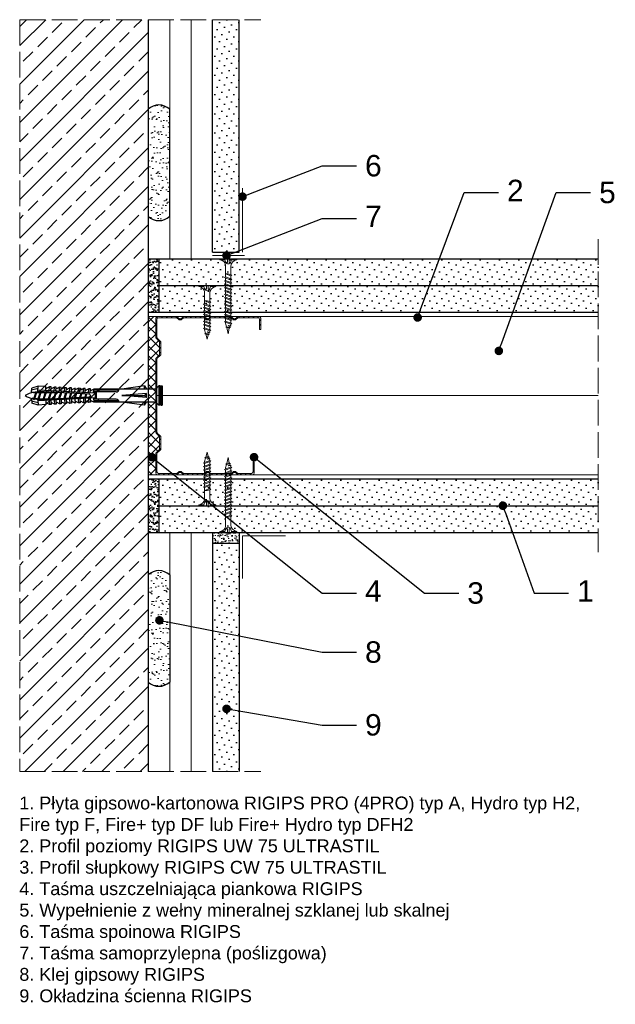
# Model space of a CAD drawing. Header units: millimetres. Extents: x 1524 to 3378, y 280 to 1600.
# Tile 3 of 6: x 2339 to 2617, y 282 to 741. Entities that reach past the tile are written whole.
import ezdxf
from ezdxf import colors
from ezdxf.entities.mleader import LeaderData, LeaderLine
from ezdxf.math import Vec2, Vec3

# ---------------------------------------------------------------- set-up
doc = ezdxf.new("R2010")
doc.units = ezdxf.units.MM
doc.linetypes.add('ACAD_ISO02W100', pattern=[15, 12, -3])
for name, color, linetype, lineweight in [('_ISOVER WELNA', 7, 'BATTING', 9), ('_RIGIPS AKCESORIA', 7, 'Continuous', 18), ('_RIGIPS G-K', 7, 'Continuous', 25), ('_RIGIPS PROFIL', 7, 'Continuous', 18), ('KRESKOWANIE', 7, 'Continuous', 9), ('OPISY', 7, 'Continuous', 9), ('PRZERYWANA', 7, 'ACAD_ISO02W100', 9)]:
    doc.layers.add(name, color=color, linetype=linetype, lineweight=lineweight)
doc.styles.get("Standard").update_dxf_attribs({"font": 'arial.ttf'})
doc.linetypes.add('BATTING', pattern='A,0.00254,-2.54,[134,ltypeshp.shx,S=2.54,R=0,X=-2.54,Y=0],-5.08,[134,ltypeshp.shx,S=2.54,R=180,X=2.54,Y=0],-2.54', length=10.16254)
pattern_1 = [(225, (463.5665, -473.1866), (1.122532, -3.367596), [0, -3.175])]
pattern_2 = [(225, (463.5665, -474.9866), (1.122532, -3.367596), [0, -3.175])]

# ---------------------------------------------------------------- blocks, each defined once
blk = doc.blocks.new('TN 25')
at = {"layer": '_RIGIPS AKCESORIA'}
for p, q in [((0, -0.84), (0, 7.16)), ((0, 7.16), (0.46, 7.16)), ((0.46, 4.78), (0, 4.78)), ((0.46, 7.16), (0.46, 4.78)), ((8.47, 4.46), (8.79, 5)), ((8.79, 5), (9.93, 2.01)), ((10.1, 4.46), (10.41, 5)), ((10.41, 5), (11.56, 2.01)), ((11.67, 4.46), (11.99, 5)), ((11.99, 5), (13.14, 2.01)), ((13.21, 4.46), (13.52, 5)), ((13.52, 5), (14.67, 2.01)), ((14.8, 4.46), (15.12, 5)), ((15.12, 5), (16.26, 2.01)), ((16.42, 4.46), (16.73, 5)), ((16.73, 5), (17.88, 2.01)), ((17.99, 4.46), (18.31, 5)), ((18.31, 5), (19.45, 2.01)), ((19.68, 4.46), (20, 5)), ((20, 5), (21.14, 2.01)), ((0, 3.5), (1.77, 3.5)), ((0, 2.83), (1.77, 2.83)), ((0.46, 1.64), (0, 1.64)), ((0.46, -0.84), (0.46, 1.64)), ((1.77, 3.5), (1.77, 4.2)), ((1.77, 2.83), (1.77, 2.18)), ((3.02, 4.46), (8.47, 4.46)), ((7.49, 2.01), (3.55, 2.01)), ((7.12, 4.46), (7.12, 3.18)), ((8.03, 2.01), (7.12, 4.46)), ((7.12, 3.18), (7.65, 1.53)), ((7.65, 1.53), (8.03, 2.01)), ((9.41, 2.01), (8.03, 2.01)), ((9.61, 1.51), (8.47, 4.46)), ((9, 4.46), (10.1, 4.46)), ((9.93, 2.01), (9.61, 1.51)), ((11.04, 2.01), (9.93, 2.01)), ((11.23, 1.51), (10.1, 4.46)), ((10.62, 4.46), (11.67, 4.46)), ((11.56, 2.01), (11.23, 1.51)), ((12.61, 2.01), (11.56, 2.01)), ((12.81, 1.51), (11.67, 4.46)), ((12.2, 4.46), (13.21, 4.46)), ((13.14, 2.01), (12.81, 1.51)), ((14.15, 2.01), (13.14, 2.01)), ((14.34, 1.51), (13.21, 4.46)), ((13.73, 4.46), (14.8, 4.46)), ((14.67, 2.01), (14.34, 1.51)), ((15.74, 2.01), (14.67, 2.01)), ((15.94, 1.51), (14.8, 4.46)), ((15.33, 4.46), (16.42, 4.46)), ((16.26, 2.01), (15.94, 1.51)), ((17.36, 2.01), (16.26, 2.01)), ((17.55, 1.51), (16.42, 4.46)), ((16.94, 4.46), (17.99, 4.46)), ((17.88, 2.01), (17.55, 1.51)), ((18.93, 2.01), (17.88, 2.01)), ((19.13, 1.51), (17.99, 4.46)), ((18.52, 4.46), (19.68, 4.46)), ((19.45, 2.01), (19.13, 1.51)), ((19.45, 2.01), (20.62, 2.01)), ((20.82, 1.51), (19.68, 4.46)), ((20.21, 4.46), (20.7, 4.46)), ((20.7, 4.46), (22.28, 3.98)), ((21.14, 2.01), (20.82, 1.51)), ((21.14, 2.01), (21.81, 2.12)), ((21.85, 1.83), (21.67, 3.28)), ((21.67, 3.28), (22.14, 2.4)), ((22.14, 2.4), (21.85, 1.83)), ((22.7, 2.36), (22.14, 2.4)), ((22.28, 3.98), (22.56, 4.37)), ((22.7, 2.36), (22.28, 3.98)), ((22.56, 4.37), (23.03, 2.71)), ((23.03, 2.71), (22.7, 2.36)), ((22.71, 3.85), (25, 3.24)), ((25, 3.24), (23.03, 2.71)), ((0, -0.84), (0.46, -0.84))]:
    blk.add_line(p, q, dxfattribs=at)
for centre, major_axis, ratio, start_param, end_param in [((3.09, 7.67), (0.17, 3.2), 0.826134, 1.773653, 3.180586), ((-0.04, 0.9), (0, 3.93), 0.848176, -0.720942, -0.151112), ((3.37, -1.57), (0.28, 3.57), 0.832181, 0.035984, 1.430787), ((-2.73, 15.91), (0, 14.76), 0.848176, 3.399396, 3.475072), ((0.59, 4.62), (0, 2.81), 0.848176, 3.475072, 3.862535), ((1.66, 3.18), (0, 0.895), 0.848176, -1.552777, -0.720942), ((1.66, 3.18), (0, 0.895), 0.848176, 3.862535, 4.730408)]:
    blk.add_ellipse(centre, major_axis=major_axis, ratio=ratio, start_param=start_param, end_param=end_param, dxfattribs=at)
blk = doc.blocks.new('TN 35')
at = {"layer": '_RIGIPS AKCESORIA'}
for p, q in [((0, -0.84), (0, 7.16)), ((0, 7.16), (0.46, 7.16)), ((0.46, 4.78), (0, 4.78)), ((0.46, 7.16), (0.46, 4.78)), ((8.47, 4.46), (8.79, 5)), ((8.79, 5), (9.93, 2.01)), ((10.1, 4.46), (10.41, 5)), ((10.41, 5), (11.56, 2.01)), ((11.67, 4.46), (11.99, 5)), ((11.99, 5), (13.14, 2.01)), ((13.21, 4.46), (13.52, 5)), ((13.52, 5), (14.67, 2.01)), ((14.8, 4.46), (15.12, 5)), ((15.12, 5), (16.26, 2.01)), ((16.42, 4.46), (16.73, 5)), ((16.73, 5), (17.88, 2.01)), ((17.99, 4.46), (18.31, 5)), ((18.31, 5), (19.45, 2.01)), ((19.57, 4.46), (19.88, 5)), ((19.88, 5), (21.03, 2.01)), ((21.14, 4.46), (21.46, 5)), ((21.46, 5), (22.6, 2.01)), ((22.72, 4.46), (23.03, 5)), ((23.03, 5), (24.18, 2.01)), ((24.29, 4.46), (24.61, 5)), ((24.61, 5), (25.75, 2.01)), ((25.87, 4.46), (26.18, 5)), ((26.18, 5), (27.33, 2.01)), ((27.44, 4.46), (27.76, 5)), ((27.76, 5), (28.9, 2.01)), ((29.13, 4.46), (29.45, 5)), ((29.45, 5), (30.59, 2.01)), ((0, 3.5), (1.77, 3.5)), ((0, 2.83), (1.77, 2.83)), ((0.46, 1.64), (0, 1.64)), ((0.46, -0.84), (0.46, 1.64)), ((1.77, 3.5), (1.77, 4.2)), ((1.77, 2.83), (1.77, 2.18)), ((3.02, 4.46), (8.47, 4.46)), ((7.49, 2.01), (3.55, 2.01)), ((7.12, 4.46), (7.12, 3.18)), ((8.03, 2.01), (7.12, 4.46)), ((7.12, 3.18), (7.65, 1.53)), ((7.65, 1.53), (8.03, 2.01)), ((9.41, 2.01), (8.03, 2.01)), ((9.61, 1.51), (8.47, 4.46)), ((9, 4.46), (10.1, 4.46)), ((9.93, 2.01), (9.61, 1.51)), ((11.04, 2.01), (9.93, 2.01)), ((11.23, 1.51), (10.1, 4.46)), ((10.62, 4.46), (11.67, 4.46)), ((11.56, 2.01), (11.23, 1.51)), ((12.61, 2.01), (11.56, 2.01)), ((12.81, 1.51), (11.67, 4.46)), ((12.2, 4.46), (13.21, 4.46)), ((13.14, 2.01), (12.81, 1.51)), ((14.15, 2.01), (13.14, 2.01)), ((14.34, 1.51), (13.21, 4.46)), ((13.73, 4.46), (14.8, 4.46)), ((14.67, 2.01), (14.34, 1.51)), ((15.74, 2.01), (14.67, 2.01)), ((15.94, 1.51), (14.8, 4.46)), ((15.33, 4.46), (16.42, 4.46)), ((16.26, 2.01), (15.94, 1.51)), ((17.36, 2.01), (16.26, 2.01)), ((17.55, 1.51), (16.42, 4.46)), ((16.94, 4.46), (17.99, 4.46)), ((17.88, 2.01), (17.55, 1.51)), ((18.93, 2.01), (17.84, 2.01)), ((19.13, 1.51), (17.99, 4.46)), ((18.52, 4.46), (19.57, 4.46)), ((19.45, 2.01), (19.13, 1.51)), ((20.51, 2.01), (19.41, 2.01)), ((20.7, 1.51), (19.57, 4.46)), ((20.09, 4.46), (21.14, 4.46)), ((21.03, 2.01), (20.7, 1.51)), ((22.08, 2.01), (20.99, 2.01)), ((22.28, 1.51), (21.14, 4.46)), ((21.67, 4.46), (22.72, 4.46)), ((22.6, 2.01), (22.28, 1.51)), ((23.66, 2.01), (22.56, 2.01)), ((23.85, 1.51), (22.72, 4.46)), ((23.24, 4.46), (24.29, 4.46)), ((24.18, 2.01), (23.85, 1.51)), ((25.23, 2.01), (24.14, 2.01)), ((25.43, 1.51), (24.29, 4.46)), ((24.81, 4.46), (25.87, 4.46)), ((25.75, 2.01), (25.43, 1.51)), ((26.81, 2.01), (25.71, 2.01)), ((27, 1.51), (25.87, 4.46)), ((26.39, 4.46), (27.44, 4.46)), ((27.33, 2.01), (27, 1.51)), ((28.38, 2.01), (27.33, 2.01)), ((28.58, 1.51), (27.44, 4.46)), ((27.96, 4.46), (29.13, 4.46)), ((28.9, 2.01), (28.58, 1.51)), ((28.9, 2.01), (30.07, 2.01)), ((30.27, 1.51), (29.13, 4.46)), ((29.65, 4.46), (30.15, 4.46)), ((30.15, 4.46), (31.73, 3.98)), ((30.59, 2.01), (30.27, 1.51)), ((30.59, 2.01), (31.26, 2.12)), ((31.3, 1.83), (31.12, 3.28)), ((31.12, 3.28), (31.59, 2.4)), ((31.59, 2.4), (31.3, 1.83)), ((32.15, 2.36), (31.59, 2.4)), ((31.73, 3.98), (32.01, 4.37)), ((32.15, 2.36), (31.73, 3.98)), ((32.01, 4.37), (32.48, 2.71)), ((32.48, 2.71), (32.15, 2.36)), ((32.16, 3.85), (35, 3.24)), ((35, 3.24), (32.48, 2.71)), ((0, -0.84), (0.46, -0.84))]:
    blk.add_line(p, q, dxfattribs=at)
for centre, major_axis, ratio, start_param, end_param in [((3.09, 7.67), (0.17, 3.2), 0.826134, 1.773653, 3.180586), ((-0.04, 0.9), (0, 3.93), 0.848176, -0.720942, -0.151112), ((3.37, -1.57), (0.28, 3.57), 0.832181, 0.035984, 1.430787), ((-2.73, 15.91), (0, 14.76), 0.848176, 3.399396, 3.475072), ((0.59, 4.62), (0, 2.81), 0.848176, 3.475072, 3.862535), ((1.66, 3.18), (0, 0.895), 0.848176, -1.552777, -0.720942), ((1.66, 3.18), (0, 0.895), 0.848176, 3.862535, 4.730408)]:
    blk.add_ellipse(centre, major_axis=major_axis, ratio=ratio, start_param=start_param, end_param=end_param, dxfattribs=at)
blk = doc.blocks.new('CW 75 ULTRASTIL')
h = blk.add_hatch()
h.set_pattern_fill('ANSI31', color=256, scale=0.5, style=0)
h.paths.add_polyline_path([(106.07, 103.31, -0.414214), (106.87, 104.11), (115.19, 104.11, -0.198912), (115.55, 103.96), (116.25, 103.25, 0.198912), (116.61, 103.11), (117.19, 103.11, 0.198912), (117.55, 103.25), (118.25, 103.96, -0.198912), (118.61, 104.11), (127.89, 104.11, -0.198912), (128.25, 103.96), (128.95, 103.25, 0.198912), (129.31, 103.11), (129.89, 103.11, 0.198912), (130.25, 103.25), (130.95, 103.96, -0.198912), (131.31, 104.11), (140.59, 104.11, -0.198912), (140.95, 103.96), (141.65, 103.25, 0.198912), (142.01, 103.11), (142.59, 103.11, 0.198912), (142.95, 103.25), (143.65, 103.96, -0.198912), (144.01, 104.11), (153.17, 104.11, -0.414214), (153.97, 103.31), (153.97, 98.66), (154.52, 98.66), (154.52, 103.86, 0.414214), (153.72, 104.66), (144.01, 104.66, 0.198912), (143.65, 104.51), (142.95, 103.8, -0.198912), (142.59, 103.66), (142.01, 103.66, -0.198912), (141.65, 103.8), (140.95, 104.51, 0.198912), (140.59, 104.66), (131.31, 104.66, 0.198912), (130.95, 104.51), (130.25, 103.8, -0.198912), (129.89, 103.66), (129.31, 103.66, -0.198912), (128.95, 103.8), (128.25, 104.51, 0.198912), (127.89, 104.66), (118.61, 104.66, 0.198912), (118.25, 104.51), (117.55, 103.8, -0.198912), (117.19, 103.66), (116.61, 103.66, -0.198912), (116.25, 103.8), (115.55, 104.51, 0.198912), (115.19, 104.66), (106.32, 104.66, 0.414214), (105.52, 103.86), (105.52, 94.86, 0.198912), (105.67, 94.51), (107.17, 93, -0.198912), (107.32, 92.65), (107.32, 87.06, -0.198912), (107.17, 86.71), (105.67, 85.2, 0.198912), (105.52, 84.85), (105.52, 50.66, 0.198912), (105.67, 50.31), (107.17, 48.8, -0.198912), (107.32, 48.45), (107.32, 42.86, -0.198912), (107.17, 42.51), (105.67, 41, 0.198912), (105.52, 40.65), (105.52, 31.66, 0.414214), (106.32, 30.86), (115.19, 30.86, 0.198912), (115.55, 31), (116.25, 31.71, -0.198912), (116.61, 31.86), (117.19, 31.86, -0.198912), (117.55, 31.71), (118.25, 31, 0.198912), (118.61, 30.86), (127.89, 30.86, 0.198912), (128.25, 31), (128.95, 31.71, -0.198912), (129.31, 31.86), (129.89, 31.86, -0.198912), (130.25, 31.71), (130.95, 31, 0.198912), (131.31, 30.86), (140.59, 30.86, 0.198912), (140.95, 31), (141.65, 31.71, -0.198912), (142.01, 31.86), (142.59, 31.86, -0.198912), (142.95, 31.71), (143.65, 31, 0.198912), (144.01, 30.86), (150.72, 30.86, 0.414214), (151.52, 31.66), (151.52, 36.86), (150.97, 36.86), (150.97, 32.21, -0.414214), (150.17, 31.41), (144.01, 31.41, -0.198912), (143.65, 31.55), (142.95, 32.26, 0.198912), (142.59, 32.41), (142.01, 32.41, 0.198912), (141.65, 32.26), (140.95, 31.55, -0.198912), (140.59, 31.41), (131.31, 31.41, -0.198912), (130.95, 31.55), (130.25, 32.26, 0.198912), (129.89, 32.41), (129.31, 32.41, 0.198912), (128.95, 32.26), (128.25, 31.55, -0.198912), (127.89, 31.41), (118.61, 31.41, -0.198912), (118.25, 31.55), (117.55, 32.26, 0.198912), (117.19, 32.41), (116.61, 32.41, 0.198912), (116.25, 32.26), (115.55, 31.55, -0.198912), (115.19, 31.41), (106.87, 31.41, -0.414214), (106.07, 32.21), (106.07, 40.65, -0.198912), (106.22, 41), (107.72, 42.51, 0.198912), (107.87, 42.86), (107.87, 48.45, 0.198912), (107.72, 48.8), (106.22, 50.31, -0.198912), (106.07, 50.66), (106.07, 84.85, -0.198912), (106.22, 85.2), (107.72, 86.71, 0.198912), (107.87, 87.06), (107.87, 92.65, 0.198912), (107.72, 93), (106.22, 94.51, -0.198912), (106.07, 94.86)])
at = {"layer": '_RIGIPS PROFIL'}
for p, q in [((105.52, 103.86), (105.52, 94.86)), ((106.07, 103.31), (106.07, 94.86)), ((115.19, 104.66), (106.32, 104.66)), ((115.19, 104.11), (106.87, 104.11)), ((115.55, 104.51), (116.25, 103.8)), ((115.55, 103.96), (116.25, 103.25)), ((117.19, 103.66), (116.61, 103.66)), ((117.19, 103.11), (116.61, 103.11)), ((118.25, 104.51), (117.55, 103.8)), ((118.25, 103.96), (117.55, 103.25)), ((127.89, 104.66), (118.61, 104.66)), ((127.89, 104.11), (118.61, 104.11)), ((128.25, 104.51), (128.95, 103.8)), ((128.25, 103.96), (128.95, 103.25)), ((129.89, 103.66), (129.31, 103.66)), ((129.89, 103.11), (129.31, 103.11)), ((130.95, 104.51), (130.25, 103.8)), ((130.95, 103.96), (130.25, 103.25)), ((131.31, 104.66), (140.59, 104.66)), ((131.31, 104.11), (140.59, 104.11)), ((140.95, 104.51), (141.65, 103.8)), ((140.95, 103.96), (141.65, 103.25)), ((142.59, 103.66), (142.01, 103.66)), ((142.59, 103.11), (142.01, 103.11)), ((143.65, 104.51), (142.95, 103.8)), ((143.65, 103.96), (142.95, 103.25)), ((153.72, 104.66), (144.01, 104.66)), ((153.17, 104.11), (144.01, 104.11)), ((153.97, 98.66), (153.97, 103.31)), ((154.52, 98.66), (154.52, 103.86)), ((153.97, 98.66), (154.52, 98.66)), ((107.17, 93), (105.67, 94.51)), ((107.72, 93), (106.22, 94.51)), ((107.32, 92.65), (107.32, 87.06)), ((107.87, 92.65), (107.87, 87.06)), ((105.52, 84.85), (105.52, 50.66)), ((107.17, 86.71), (105.67, 85.2)), ((106.07, 84.85), (106.07, 50.66)), ((107.72, 86.71), (106.22, 85.2)), ((107.17, 48.8), (105.67, 50.31)), ((107.72, 48.8), (106.22, 50.31)), ((107.32, 42.86), (107.32, 48.45)), ((107.87, 42.86), (107.87, 48.45)), ((107.17, 42.51), (105.67, 41)), ((107.72, 42.51), (106.22, 41)), ((105.52, 31.66), (105.52, 40.65)), ((106.07, 32.21), (106.07, 40.65)), ((150.97, 36.86), (150.97, 32.21)), ((150.97, 36.86), (151.52, 36.86)), ((151.52, 36.86), (151.52, 31.66)), ((115.55, 31.55), (116.25, 32.26)), ((117.19, 32.41), (116.61, 32.41)), ((118.25, 31.55), (117.55, 32.26)), ((128.25, 31.55), (128.95, 32.26)), ((129.89, 32.41), (129.31, 32.41)), ((130.95, 31.55), (130.25, 32.26)), ((140.95, 31.55), (141.65, 32.26)), ((142.59, 32.41), (142.01, 32.41)), ((143.65, 31.55), (142.95, 32.26)), ((115.19, 30.86), (106.32, 30.86)), ((115.19, 31.41), (106.87, 31.41)), ((115.55, 31), (116.25, 31.71)), ((117.19, 31.86), (116.61, 31.86)), ((118.25, 31), (117.55, 31.71)), ((127.89, 31.41), (118.61, 31.41)), ((127.89, 30.86), (118.61, 30.86)), ((128.25, 31), (128.95, 31.71)), ((129.89, 31.86), (129.31, 31.86)), ((130.95, 31), (130.25, 31.71)), ((131.31, 31.41), (140.59, 31.41)), ((131.31, 30.86), (140.59, 30.86)), ((140.95, 31), (141.65, 31.71)), ((142.59, 31.86), (142.01, 31.86)), ((143.65, 31), (142.95, 31.71)), ((150.17, 31.41), (144.01, 31.41)), ((150.72, 30.86), (144.01, 30.86))]:
    blk.add_line(p, q, dxfattribs=at)
for centre, radius, start, end in [((106.32, 103.86), 0.8, 90, 180), ((106.87, 103.31), 0.8, 90, 180), ((115.19, 104.16), 0.5, 45, 90), ((115.19, 103.61), 0.5, 45, 90), ((116.61, 104.16), 0.5, 225, 270), ((116.61, 103.61), 0.5, 225, 270), ((117.19, 104.16), 0.5, 270, 315), ((117.19, 103.61), 0.5, 270, 315), ((118.61, 104.16), 0.5, 90, 135), ((118.61, 103.61), 0.5, 90, 135), ((127.89, 104.16), 0.5, 45, 90), ((127.89, 103.61), 0.5, 45, 90), ((129.31, 104.16), 0.5, 225, 270), ((129.31, 103.61), 0.5, 225, 270), ((129.89, 104.16), 0.5, 270, 315), ((129.89, 103.61), 0.5, 270, 315), ((131.31, 104.16), 0.5, 90, 135), ((131.31, 103.61), 0.5, 90, 135), ((140.59, 104.16), 0.5, 45, 90), ((140.59, 103.61), 0.5, 45, 90), ((142.01, 104.16), 0.5, 225, 270), ((142.01, 103.61), 0.5, 225, 270), ((142.59, 104.16), 0.5, 270, 315), ((142.59, 103.61), 0.5, 270, 315), ((144.01, 104.16), 0.5, 90, 135), ((144.01, 103.61), 0.5, 90, 135), ((153.17, 103.31), 0.8, 0, 90), ((153.72, 103.86), 0.8, 0, 90), ((106.02, 94.86), 0.5, 180, 225), ((106.57, 94.86), 0.5, 180, 225), ((106.82, 92.65), 0.5, 0, 45), ((107.37, 92.65), 0.5, 0, 45), ((106.02, 84.85), 0.5, 135, 180), ((106.57, 84.85), 0.5, 135, 180), ((106.82, 87.06), 0.5, 315, 0), ((107.37, 87.06), 0.5, 315, 0), ((106.02, 50.66), 0.5, 180, 225), ((106.57, 50.66), 0.5, 180, 225), ((106.82, 48.45), 0.5, 0, 45), ((107.37, 48.45), 0.5, 0, 45), ((106.82, 42.86), 0.5, 315, 0), ((107.37, 42.86), 0.5, 315, 0), ((106.02, 40.65), 0.5, 135, 180), ((106.57, 40.65), 0.5, 135, 180), ((106.87, 32.21), 0.8, 180, 270), ((116.61, 31.91), 0.5, 90, 135), ((117.19, 31.91), 0.5, 45, 90), ((129.31, 31.91), 0.5, 90, 135), ((129.89, 31.91), 0.5, 45, 90), ((142.01, 31.91), 0.5, 90, 135), ((142.59, 31.91), 0.5, 45, 90), ((150.17, 32.21), 0.8, 270, 0), ((106.32, 31.66), 0.8, 180, 270), ((115.19, 31.91), 0.5, 270, 315), ((115.19, 31.36), 0.5, 270, 315), ((116.61, 31.36), 0.5, 90, 135), ((117.19, 31.36), 0.5, 45, 90), ((118.61, 31.91), 0.5, 225, 270), ((118.61, 31.36), 0.5, 225, 270), ((127.89, 31.91), 0.5, 270, 315), ((127.89, 31.36), 0.5, 270, 315), ((129.31, 31.36), 0.5, 90, 135), ((129.89, 31.36), 0.5, 45, 90), ((131.31, 31.91), 0.5, 225, 270), ((131.31, 31.36), 0.5, 225, 270), ((140.59, 31.91), 0.5, 270, 315), ((140.59, 31.36), 0.5, 270, 315), ((142.01, 31.36), 0.5, 90, 135), ((142.59, 31.36), 0.5, 45, 90), ((144.01, 31.91), 0.5, 225, 270), ((144.01, 31.36), 0.5, 225, 270), ((150.72, 31.66), 0.8, 270, 0)]:
    blk.add_arc(centre, radius, start, end, dxfattribs=at)
blk = doc.blocks.new('kolek rozprezny komplet 60')
for p, q in [((390.66, 217.01), (390.76, 218.91)), ((393.15, 216.88), (390.66, 217.01)), ((393.75, 218.75), (390.71, 217.96)), ((393.81, 219.85), (390.76, 218.91)), ((391.67, 216.95), (392.67, 216.95)), ((392.67, 216.95), (391.67, 213.95)), ((392.67, 216.95), (392.07, 213.95)), ((393.07, 216.95), (392.07, 213.95)), ((392.67, 216.95), (393.04, 217.45)), ((393.07, 216.95), (393.04, 217.45)), ((393.07, 216.95), (394.67, 216.95)), ((394.67, 216.95), (393.67, 213.95)), ((393.68, 217.35), (393.81, 219.85)), ((417.38, 216.11), (393.68, 217.35)), ((420.47, 216.55), (393.71, 217.95)), ((397.41, 219.66), (393.81, 219.85)), ((394.67, 216.95), (394.07, 213.95)), ((395.07, 216.95), (394.07, 213.95)), ((394.67, 216.95), (394.92, 217.29)), ((395.07, 216.95), (395.05, 217.28)), ((395.07, 216.95), (397.07, 216.95)), ((397.07, 216.95), (396.07, 213.95)), ((397.07, 216.95), (396.47, 213.95)), ((397.47, 216.95), (396.47, 213.95)), ((397.07, 216.95), (397.23, 217.17)), ((397.31, 217.76), (397.41, 219.66)), ((397.47, 216.95), (397.46, 217.16)), ((397.47, 216.95), (399.47, 216.95)), ((397.67, 217.14), (397.71, 217.74)), ((399, 219.58), (397.82, 218.98)), ((398.47, 217.1), (398.5, 217.7)), ((399.47, 216.95), (398.47, 213.95)), ((399.47, 216.95), (398.87, 213.95)), ((399.87, 216.95), (398.87, 213.95)), ((398.9, 217.68), (399, 219.58)), ((399.8, 219.54), (399, 219.58)), ((399.47, 216.95), (399.55, 217.05)), ((399.7, 217.64), (399.8, 219.54)), ((399.87, 216.95), (399.87, 217.03)), ((399.87, 216.95), (401.38, 216.95)), ((400.07, 217.02), (400.1, 217.62)), ((401.4, 219.45), (400.22, 218.85)), ((400.87, 216.98), (400.9, 217.58)), ((401.87, 216.92), (400.87, 213.95)), ((401.87, 216.92), (401.27, 213.95)), ((402.26, 216.9), (401.27, 213.95)), ((401.3, 217.56), (401.4, 219.45)), ((402.2, 219.41), (401.4, 219.45)), ((402.1, 217.51), (402.2, 219.41)), ((402.47, 216.89), (402.5, 217.49)), ((403.8, 219.33), (402.61, 218.72)), ((403.27, 216.85), (403.3, 217.45)), ((404.22, 216.8), (403.31, 214.05)), ((403.7, 217.43), (403.8, 219.33)), ((404.24, 216.8), (403.7, 214.07)), ((404.62, 216.78), (403.72, 214.07)), ((404.6, 219.29), (403.8, 219.33)), ((404.5, 217.39), (404.6, 219.29)), ((404.86, 216.77), (404.9, 217.37)), ((406.19, 219.2), (405.01, 218.6)), ((405.66, 216.73), (405.69, 217.32)), ((406.58, 216.68), (405.75, 214.18)), ((406.09, 217.3), (406.19, 219.2)), ((406.62, 216.68), (406.12, 214.2)), ((406.98, 216.66), (406.16, 214.2)), ((406.99, 219.16), (406.19, 219.2)), ((406.89, 217.26), (406.99, 219.16)), ((407.26, 216.64), (407.29, 217.24)), ((408.59, 219.08), (407.41, 218.47)), ((408.06, 216.6), (408.09, 217.2)), ((408.94, 216.55), (408.19, 214.31)), ((408.49, 217.18), (408.59, 219.08)), ((408.99, 216.55), (408.55, 214.33)), ((409.39, 219.03), (408.59, 219.08)), ((409.34, 216.53), (408.6, 214.33)), ((409.29, 217.14), (409.39, 219.03)), ((409.66, 216.52), (409.69, 217.12)), ((410.99, 218.95), (409.8, 218.35)), ((410.46, 216.47), (410.49, 217.07)), ((411.3, 216.43), (410.64, 214.44)), ((410.89, 217.05), (410.99, 218.95)), ((411.37, 216.43), (410.98, 214.45)), ((411.69, 216.41), (411.04, 214.46)), ((412.59, 218.87), (411.4, 218.26)), ((412.05, 216.39), (412.09, 216.99)), ((412.49, 216.97), (412.59, 218.87)), ((413.38, 218.82), (412.59, 218.87)), ((412.85, 216.35), (412.89, 216.95)), ((413.66, 216.31), (413.08, 214.56)), ((413.28, 216.93), (413.38, 218.82)), ((413.75, 216.3), (413.4, 214.58)), ((414.05, 216.29), (413.49, 214.58)), ((414.98, 218.74), (413.8, 218.14)), ((414.45, 216.27), (414.48, 216.86)), ((414.88, 216.84), (414.98, 218.74)), ((415.78, 218.7), (414.98, 218.74)), ((415.25, 216.22), (415.28, 216.82)), ((416.02, 216.18), (415.52, 214.69)), ((415.68, 216.8), (415.78, 218.7)), ((416.12, 216.18), (415.83, 214.71)), ((416.41, 216.16), (415.93, 214.71)), ((417.38, 218.62), (416.2, 218.01)), ((417.28, 216.72), (417.38, 218.62)), ((418.18, 218.57), (417.38, 218.62)), ((418.08, 216.68), (418.18, 218.57)), ((419.78, 218.49), (418.59, 217.89)), ((419.68, 216.59), (419.78, 218.49)), ((430.17, 217.15), (419.71, 217.15)), ((431.37, 217.95), (419.75, 217.95)), ((448.67, 218.45), (419.77, 218.45)), ((420.47, 217.15), (420.47, 213.75)), ((420.67, 217.15), (420.67, 213.75)), ((420.87, 217.15), (420.87, 213.75)), ((443.47, 219.95), (432.8, 218.45)), ((444.34, 216.37), (432.8, 215.45)), ((443.47, 218.45), (443.47, 219.95)), ((443.47, 219.95), (444.34, 218.45)), ((444.34, 216.37), (443.47, 215.45)), ((444.34, 214.53), (444.34, 216.37)), ((450.17, 219.95), (448.67, 218.45)), ((448.67, 218.45), (448.67, 212.45)), ((448.67, 216.95), (448.67, 213.95)), ((450.17, 219.95), (450.17, 210.95)), ((450.67, 219.95), (450.17, 219.95)), ((450.67, 219.95), (450.67, 210.95)), ((450.67, 219.35), (451.17, 219.95)), ((451.17, 219.95), (451.67, 219.95)), ((451.17, 219.95), (451.17, 210.95)), ((451.67, 219.95), (451.67, 210.95)), ((393.15, 214.02), (390.66, 213.89)), ((390.66, 213.89), (390.76, 211.99)), ((393.75, 212.15), (390.71, 212.94)), ((393.81, 211.05), (390.76, 211.99)), ((391.67, 213.95), (391.71, 213.45)), ((391.71, 213.45), (392.07, 213.95)), ((392.07, 213.95), (393.67, 213.95)), ((393.67, 213.95), (393.7, 213.55)), ((417.38, 214.79), (393.68, 213.55)), ((393.68, 213.55), (393.81, 211.05)), ((420.47, 214.35), (393.71, 212.95)), ((393.78, 213.55), (394.07, 213.95)), ((394.07, 213.95), (396.07, 213.95)), ((396.07, 213.95), (396.09, 213.67)), ((396.28, 213.68), (396.47, 213.95)), ((396.47, 213.95), (398.47, 213.95)), ((397.31, 213.14), (397.41, 211.24)), ((397.67, 213.76), (397.71, 213.16)), ((399, 211.32), (397.82, 211.93)), ((398.47, 213.95), (398.48, 213.8)), ((398.47, 213.8), (398.5, 213.2)), ((398.77, 213.81), (398.87, 213.95)), ((398.87, 213.95), (400.87, 213.95)), ((398.9, 213.22), (399, 211.32)), ((399.7, 213.26), (399.8, 211.36)), ((400.07, 213.88), (400.1, 213.28)), ((401.4, 211.45), (400.22, 212.05)), ((400.87, 213.95), (400.88, 213.92)), ((400.87, 213.92), (400.9, 213.32)), ((401.27, 213.95), (401.38, 213.95)), ((401.27, 213.94), (401.27, 213.95)), ((401.3, 213.35), (401.4, 211.45)), ((402.2, 211.49), (401.4, 211.45)), ((402.1, 213.39), (402.2, 211.49)), ((402.47, 214.01), (402.5, 213.41)), ((403.8, 211.57), (402.61, 212.18)), ((403.27, 214.05), (403.3, 213.45)), ((403.7, 213.47), (403.8, 211.57)), ((404.6, 211.62), (403.8, 211.57)), ((404.5, 213.51), (404.6, 211.62)), ((404.86, 214.13), (404.9, 213.53)), ((406.19, 211.7), (405.01, 212.3)), ((405.66, 214.17), (405.69, 213.58)), ((406.09, 213.6), (406.19, 211.7)), ((406.99, 211.74), (406.19, 211.7)), ((406.89, 213.64), (406.99, 211.74)), ((407.26, 214.26), (407.29, 213.66)), ((408.59, 211.82), (407.41, 212.43)), ((408.06, 214.3), (408.09, 213.7)), ((408.49, 213.72), (408.59, 211.82)), ((409.39, 211.87), (408.59, 211.82)), ((409.29, 213.76), (409.39, 211.87)), ((409.66, 214.38), (409.69, 213.79)), ((410.99, 211.95), (409.8, 212.55)), ((410.46, 214.43), (410.49, 213.83)), ((410.89, 213.85), (410.99, 211.95)), ((412.59, 212.03), (411.4, 212.64)), ((412.05, 214.51), (412.09, 213.91)), ((412.49, 213.93), (412.59, 212.03)), ((413.38, 212.08), (412.59, 212.03)), ((412.85, 214.55), (412.89, 213.95)), ((413.28, 213.97), (413.38, 212.08)), ((414.98, 212.16), (413.8, 212.76)), ((414.45, 214.64), (414.48, 214.04)), ((414.88, 214.06), (414.98, 212.16)), ((415.78, 212.2), (414.98, 212.16)), ((415.25, 214.68), (415.28, 214.08)), ((415.68, 214.1), (415.78, 212.2)), ((417.38, 212.29), (416.2, 212.89)), ((417.28, 214.18), (417.38, 212.29)), ((418.18, 212.33), (417.38, 212.29)), ((418.22, 215.58), (418.01, 214.95)), ((418.08, 214.22), (418.18, 212.33)), ((419.78, 212.41), (418.59, 213.01)), ((419.68, 214.31), (419.78, 212.41)), ((430.17, 213.75), (419.71, 213.75)), ((431.37, 212.95), (419.75, 212.95)), ((448.67, 212.45), (419.77, 212.45)), ((432.8, 215.45), (443.47, 215.45)), ((444.34, 214.53), (432.8, 215.45)), ((443.47, 210.95), (432.8, 212.45)), ((444.34, 214.53), (443.47, 215.45)), ((443.47, 212.45), (443.47, 210.95)), ((443.47, 210.95), (444.34, 212.45)), ((450.17, 210.95), (448.67, 212.45)), ((450.67, 211.55), (451.17, 210.95)), ((397.41, 211.24), (393.81, 211.05)), ((399.8, 211.36), (399, 211.32)), ((450.67, 210.95), (450.17, 210.95)), ((451.17, 210.95), (451.67, 210.95))]:
    blk.add_line(p, q)
for centre, radius, start, end in [((393.41, 206.24), 10.85, 99.2038, 121.9083), ((393.65, 216.85), 0.5, 87, 177), ((397.68, 219.24), 0.3, 177, 297), ((400.08, 219.12), 0.3, 177, 297), ((402.48, 218.99), 0.3, 177, 297), ((404.87, 218.87), 0.3, 177, 297), ((407.27, 218.74), 0.3, 177, 297), ((409.67, 218.61), 0.3, 177, 297), ((411.27, 218.53), 0.3, 177, 297), ((413.66, 218.41), 0.3, 177, 297), ((416.06, 218.28), 0.3, 177, 297), ((417.55, 215.45), 0.682, 255.8604, 104.1386), ((418.46, 218.15), 0.3, 177, 297), ((422.67, 216.95), 1, 90, 168.463), ((430.17, 218.45), 1.3, 270, 0), ((393.41, 224.66), 10.85, 238.0917, 260.7962), ((393.65, 214.05), 0.5, 183, 273), ((397.68, 211.66), 0.3, 63, 183), ((400.08, 211.78), 0.3, 63, 183), ((402.48, 211.91), 0.3, 63, 183), ((404.87, 212.03), 0.3, 63, 183), ((407.27, 212.16), 0.3, 63, 183), ((409.67, 212.29), 0.3, 63, 183), ((411.27, 212.37), 0.3, 63, 183), ((413.66, 212.5), 0.3, 63, 183), ((416.06, 212.62), 0.3, 63, 183), ((418.46, 212.75), 0.3, 63, 183), ((422.67, 213.95), 1, 191.537, 270), ((430.17, 212.45), 1.3, 0, 90)]:
    blk.add_arc(centre, radius, start, end)
blk = doc.blocks.new('_Dot')
at = {"color": 0, "linetype": 'ByBlock', "lineweight": -2}
blk.add_line((-0.5, 0), (-1, 0), dxfattribs=at)
at = {"color": 0, "linetype": 'ByBlock', "const_width": 0.5}
blk.add_lwpolyline([(-0.25, 0, 1), (0.25, 0, 1)], format="xyb", close=True, dxfattribs=at)

msp = doc.modelspace()

# ---------------------------------------------------------------- hatches: boundary and pattern name
at = {"layer": '_RIGIPS AKCESORIA'}
h = msp.add_hatch(dxfattribs=at)
h.set_pattern_fill('ANSI37', color=256, style=0)
h.set_pattern_definition([(45, (453.5665, -474.0866), (-2.245064, 2.245064), []), (135, (453.5665, -474.0866), (-2.245064, -2.245064), [])])
h.paths.add_polyline_path([(2402.27, 582.89, -0.198912), (2402.42, 583.24), (2403.92, 584.75, 0.198912), (2404.07, 585.1), (2404.07, 590.69, 0.198912), (2403.92, 591.04), (2402.42, 592.55, -0.198912), (2402.27, 592.9), (2402.27, 601.9, -0.414214), (2403.07, 602.7), (2398.77, 602.7), (2398.77, 528.9), (2403.07, 528.9, -0.414214), (2402.27, 529.7), (2402.27, 538.69, -0.198912), (2402.42, 539.04), (2403.92, 540.55, 0.198912), (2404.07, 540.9), (2404.07, 546.49, 0.198912), (2403.92, 546.84), (2402.42, 548.35, -0.198912), (2402.27, 548.7)])
at = {"layer": '_RIGIPS G-K'}
h = msp.add_hatch(dxfattribs=at)
h.set_pattern_fill('DOTS', color=256, scale=2, angle=225, style=0)
h.set_pattern_definition([(135, (833.5665, 2015.2485), (1.122532, 3.367596), [0, -3.175])])
h.paths.add_polyline_path([(2441.27, 741.3), (2428.77, 741.3), (2428.77, 632.7), (2441.27, 632.7)])
h = msp.add_hatch(dxfattribs=at)
h.set_pattern_fill('AR-SAND', color=256, scale=0.05, style=0)
h.set_pattern_definition([(37.5, (384.2331, -485.6866), (-0.0800016, 2.4470662), [0, -1.9304, 0, -2.159, 0, -2.06375]), (7.5, (384.233, -485.6866), (2.2476164, 3.5841255), [0, -1.0414, 0, -1.7399, 0, -0.66675]), (327.5, (382.671, -485.6866), (3.9549619, 0.007186), [0, -0.635, 0, -2.286, 0, -2.9845]), (317.5, (382.671, -485.6866), (3.8177823, 1.1146466), [0, -0.3175, 0, -1.4986, 0, -1.7145])])
h.paths.add_polyline_path([(2403.77, 629.7), (2398.77, 629.7), (2398.77, 604.7), (2403.77, 604.7)])
h = msp.add_hatch(dxfattribs=at)
h.set_pattern_fill('DOTS', color=256, scale=2, angle=225, style=0)
h.set_pattern_definition(pattern_1)
h.paths.add_polyline_path([(2608.77, 629.7), (2403.77, 629.7), (2403.77, 617.2), (2608.77, 617.2)])
h = msp.add_hatch(dxfattribs=at)
h.set_pattern_fill('DOTS', color=256, scale=2, angle=225, style=0)
h.set_pattern_definition(pattern_1)
h.paths.add_polyline_path([(2608.77, 617.2), (2403.77, 617.2), (2403.77, 604.7), (2608.77, 604.7)])
h = msp.add_hatch(dxfattribs=at)
h.set_pattern_fill('AR-SAND', color=256, scale=0.05, style=0)
h.set_pattern_definition([(322.5, (384.2331, 1617.281), (-0.0800016, -2.4470662), [0, -1.9304, 0, -2.159, 0, -2.06375]), (352.5, (384.233, 1617.281), (2.2476164, -3.5841255), [0, -1.0414, 0, -1.7399, 0, -0.66675]), (32.5, (382.671, 1617.281), (3.9549619, -0.007186), [0, -0.635, 0, -2.286, 0, -2.9845]), (42.5, (382.671, 1617.281), (3.8177823, -1.1146466), [0, -0.3175, 0, -1.4986, 0, -1.7145])])
h.paths.add_polyline_path([(2403.77, 501.9), (2398.77, 501.9), (2398.77, 526.9), (2403.77, 526.9)])
h = msp.add_hatch(dxfattribs=at)
h.set_pattern_fill('DOTS', color=256, scale=2, angle=225, style=0)
h.set_pattern_definition(pattern_2)
h.paths.add_polyline_path([(2608.77, 526.9), (2403.77, 526.9), (2403.77, 514.4), (2608.77, 514.4)])
h = msp.add_hatch(dxfattribs=at)
h.set_pattern_fill('DOTS', color=256, scale=2, angle=225, style=0)
h.set_pattern_definition(pattern_2)
h.paths.add_polyline_path([(2608.77, 514.4), (2403.77, 514.4), (2403.77, 501.9), (2608.77, 501.9)])
h = msp.add_hatch(dxfattribs=at)
h.set_pattern_fill('DOTS', color=256, scale=2, angle=225, style=0)
h.set_pattern_definition([(225, (833.5665, -883.6542), (1.122532, -3.367596), [0, -3.175])])
h.paths.add_polyline_path([(2428.77, 390.3), (2441.27, 390.3), (2441.27, 496.9), (2428.77, 496.9)])
at = {"layer": 'KRESKOWANIE'}
h = msp.add_hatch(dxfattribs=at)
h.set_pattern_fill('ANSI33', color=256, scale=2, angle=180, style=0)
h.set_pattern_definition([(225, (463.566, -858.654), (8.980256, -8.980256), []), (225, (454.586, -858.654), (8.980256, -8.980256), [6.35, -3.175])])
h.paths.add_polyline_path([(2398.77, 741.3), (2338.77, 741.3), (2338.77, 390.3), (2398.77, 390.3)])
h = msp.add_hatch(dxfattribs=at)
h.set_pattern_fill('AR-SAND', color=256, scale=0.1, style=0)
h.set_pattern_definition([(322.5, (813.5665, 2015.2485), (-0.160003, -4.894132), [0, -3.8608, 0, -4.318, 0, -4.1275]), (352.5, (813.5665, 2015.2485), (4.495233, -7.16825), [0, -2.0828, 0, -3.4798, 0, -1.3335]), (32.5, (810.4423, 2015.2485), (7.909924, -0.014372), [0, -1.27, 0, -4.572, 0, -5.969]), (42.5, (810.442, 2015.2485), (7.635565, -2.229293), [0, -0.635, 0, -2.9972, 0, -3.429])])
h.paths.add_polyline_path([(2408.77, 649.5, -0.4), (2398.77, 649.5), (2398.77, 699.5, -0.4), (2408.77, 699.5)])
h = msp.add_hatch(dxfattribs=at)
h.set_pattern_fill('AR-SAND', color=256, scale=0.05, style=0)
h.set_pattern_definition([(37.5, (833.5665, -883.6542), (-0.0800016, 2.4470662), [0, -1.9304, 0, -2.159, 0, -2.06375]), (7.5, (833.5665, -883.6542), (2.2476164, 3.5841255), [0, -1.0414, 0, -1.7399, 0, -0.66675]), (327.5, (832.0044, -883.6542), (3.9549619, 0.007186), [0, -0.635, 0, -2.286, 0, -2.9845]), (317.5, (832.0044, -883.6542), (3.817782, 1.1146466), [0, -0.3175, 0, -1.4986, 0, -1.7145])])
h.paths.add_polyline_path([(2441.27, 501.9), (2428.77, 501.9), (2428.77, 496.9), (2441.27, 496.9)])
h = msp.add_hatch(dxfattribs=at)
h.set_pattern_fill('AR-SAND', color=256, scale=0.1, style=0)
h.set_pattern_definition([(37.5, (813.5665, -883.6542), (-0.160003, 4.894132), [0, -3.8608, 0, -4.318, 0, -4.1275]), (7.5, (813.5665, -883.654), (4.495233, 7.16825), [0, -2.0828, 0, -3.4798, 0, -1.3335]), (327.5, (810.4423, -883.6542), (7.909924, 0.014372), [0, -1.27, 0, -4.572, 0, -5.969]), (317.5, (810.442, -883.654), (7.635565, 2.229293), [0, -0.635, 0, -2.9972, 0, -3.429])])
h.paths.add_polyline_path([(2408.77, 482.1, 0.4), (2398.77, 482.1), (2398.77, 432.1, 0.4), (2408.77, 432.1)])

# ---------------------------------------------------------------- linework, layer by layer
msp.add_line((2398.77, 741.3), (2398.77, 390.3))
at = {"layer": '_ISOVER WELNA', "ltscale": 0.95}
for p, q in [((2418.77, 629.7), (2418.77, 741.3)), ((2418.77, 390.3), (2418.77, 501.9))]:
    msp.add_line(p, q, dxfattribs=at)
at = {"layer": '_ISOVER WELNA', "ltscale": 3.6}
msp.add_line((2608.77, 565.8), (2402.82, 565.8), dxfattribs=at)
at = {"layer": '_RIGIPS AKCESORIA'}
for p, q in [((2442.77, 632.7), (2442.77, 662.7)), ((2428.77, 631.2), (2443.77, 631.2))]:
    msp.add_line(p, q, dxfattribs=at)
msp.add_lwpolyline([(2442.77, 480.4), (2442.77, 500.4), (2462.77, 500.4)], dxfattribs=at)
at = {"layer": '_RIGIPS G-K'}
for p, q in [((2428.77, 632.7), (2428.77, 741.3)), ((2441.27, 632.7), (2441.27, 741.3)), ((2408.77, 649.5), (2408.77, 699.5)), ((2428.77, 632.7), (2441.27, 632.7)), ((2398.77, 629.7), (2608.77, 629.7)), ((2403.77, 629.7), (2403.77, 604.7)), ((2403.77, 617.2), (2608.77, 617.2)), ((2398.77, 604.7), (2608.77, 604.7)), ((2398.77, 526.9), (2608.77, 526.9)), ((2403.77, 526.9), (2403.77, 501.9)), ((2403.77, 514.4), (2608.77, 514.4)), ((2398.77, 501.9), (2608.77, 501.9)), ((2428.77, 501.9), (2428.77, 390.3)), ((2441.27, 501.9), (2441.27, 390.3)), ((2428.77, 496.9), (2441.27, 496.9)), ((2408.77, 482.1), (2408.77, 432.1))]:
    msp.add_line(p, q, dxfattribs=at)
for centre, start, end in [((2403.77, 694.25), 46.3972, 133.6028), ((2403.77, 654.75), 226.3972, 313.6028), ((2403.77, 476.85), 46.3972, 133.6028), ((2403.77, 437.35), 226.3972, 313.6028)]:
    msp.add_arc(centre, 7.25, start, end, dxfattribs=at)
at = {"layer": '_RIGIPS PROFIL'}
for p, q in [((2398.77, 602.7), (2608.77, 602.7)), ((2398.77, 528.9), (2608.77, 528.9))]:
    msp.add_line(p, q, dxfattribs=at)
at = {"layer": 'KRESKOWANIE'}
for p, q in [((2408.77, 629.7), (2408.77, 741.3)), ((2408.77, 501.9), (2408.77, 390.3))]:
    msp.add_line(p, q, dxfattribs=at)
at = {"layer": 'PRZERYWANA'}
for p, q in [((2338.77, 741.3), (2338.77, 390.3)), ((2338.77, 741.3), (2451.27, 741.3)), ((2608.77, 638.8), (2608.77, 492.8)), ((2338.77, 390.3), (2451.27, 390.3))]:
    msp.add_line(p, q, dxfattribs=at)

# ---------------------------------------------------------------- block references
msp.add_blockref('kolek rozprezny komplet 60', (1953.6, 350.35))
at = {"layer": '_RIGIPS AKCESORIA', "xscale": -1, "rotation": 90}
for name, p in [('TN 35', (2439.29, 629.7)), ('TN 25', (2429.51, 617.2))]:
    msp.add_blockref(name, p, dxfattribs=at)
at = {"layer": '_RIGIPS AKCESORIA', "rotation": 90}
for name, p in [('TN 25', (2429.51, 514.4)), ('TN 35', (2439.29, 501.9))]:
    msp.add_blockref(name, p, dxfattribs=at)
at = {"layer": '_RIGIPS PROFIL'}
msp.add_blockref('CW 75 ULTRASTIL', (2296.75, 498.04), dxfattribs=at)

# ---------------------------------------------------------------- texts
at = {"insert": (2338.6, 378.63), "char_height": 6, "width": 263.3768, "attachment_point": 1}
msp.add_mtext('1. Płyta gipsowo-kartonowa RIGIPS PRO (4PRO) typ A, Hydro typ H2, Fire typ F, Fire+ typ DF lub Fire+ Hydro typ DFH2\\P2. Profil poziomy RIGIPS UW 75 ULTRASTIL\\P3. Profil słupkowy RIGIPS CW 75 ULTRASTIL\\P4. Taśma uszczelniająca piankowa RIGIPS\\P5. Wypełnienie z wełny mineralnej szklanej lub skalnej\\P6. Taśma spoinowa RIGIPS\\P7. Taśma samoprzylepna (poślizgowa)\\P8. Klej gipsowy RIGIPS\\P9. Okładzina ścienna RIGIPS', dxfattribs=at)

# ---------------------------------------------------------------- leaders
at = {"layer": 'OPISY'}
ml = msp.add_multileader_mtext('Standard', dxfattribs=at)
ml.set_content('6', color=256)
ml.set_leader_properties()
ml.set_arrow_properties(name='DOT')
ml.build(insert=Vec2(0, 0))
ctx = ml.context
ctx.base_point, ctx.char_height, ctx.landing_gap_size, ctx.plane_origin = Vec3(2495.96, 673.07), 10, 4, Vec3(2303.37, 816.73)
notes = []
notes.append((ctx, [(0, (1, 1, 0), (2479.96, 673.07), (1, 0), 16, [(0, [(2442.77, 658.69)], 0, [])])]))
ctx.mtext.insert, ctx.mtext.flow_direction = Vec3(2499.96, 678.15), 5
ml = msp.add_multileader_mtext('Standard', dxfattribs=at)
ml.set_content('2', color=256)
ml.set_leader_properties()
ml.set_arrow_properties(name='DOT')
ml.build(insert=Vec2(0, 0))
ctx = ml.context
ctx.base_point, ctx.char_height, ctx.landing_gap_size, ctx.plane_origin = Vec3(2562.22, 660.57), 10, 4, Vec3(2369.63, 804.23)
notes.append((ctx, [(0, (1, 1, 0), (2546.22, 660.57), (1, 0), 16, [(0, [(2524.51, 602.28)], 0, [])])]))
ctx.mtext.insert, ctx.mtext.flow_direction = Vec3(2566.22, 666.57), 5
ml = msp.add_multileader_mtext('Standard', dxfattribs=at)
ml.set_content('5', color=256)
ml.set_leader_properties()
ml.set_arrow_properties(name='DOT')
ml.build(insert=Vec2(0, 0))
ctx = ml.context
ctx.base_point, ctx.char_height, ctx.landing_gap_size, ctx.plane_origin = Vec3(2605.2, 660.57), 10, 4, Vec3(2412.61, 804.23)
notes.append((ctx, [(0, (1, 1, 0), (2589.2, 660.57), (1, 0), 16, [(0, [(2562.41, 586.68)], 0, [])])]))
ctx.mtext.insert, ctx.mtext.flow_direction = Vec3(2609.2, 665.65), 5
ml = msp.add_multileader_mtext('Standard', dxfattribs=at)
ml.set_content('7', color=256)
ml.set_leader_properties()
ml.set_arrow_properties(name='DOT')
ml.build(insert=Vec2(0, 0))
ctx = ml.context
ctx.base_point, ctx.char_height, ctx.landing_gap_size, ctx.plane_origin = Vec3(2495.96, 648.45), 10, 4, Vec3(2303.37, 792.11)
notes.append((ctx, [(0, (1, 1, 0), (2479.96, 648.45), (1, 0), 16, [(0, [(2435.32, 631.2)], 0, [])])]))
ctx.mtext.insert, ctx.mtext.flow_direction = Vec3(2499.96, 654.45), 5
ml = msp.add_multileader_mtext('Standard', dxfattribs=at)
ml.set_content('4', color=256)
ml.set_leader_properties()
ml.set_arrow_properties(name='DOT')
ml.build(insert=Vec2(0, 0))
ctx = ml.context
ctx.base_point, ctx.char_height, ctx.landing_gap_size, ctx.plane_origin = Vec3(2495.96, 473.58), 10, 4, Vec3(2303.37, 617.24)
notes.append((ctx, [(0, (1, 1, 0), (2479.96, 473.58), (1, 0), 16, [(0, [(2400.43, 537.06)], 0, [])])]))
ctx.mtext.insert, ctx.mtext.flow_direction = Vec3(2499.96, 479.58), 5
ml = msp.add_multileader_mtext('Standard', dxfattribs=at)
ml.set_content('3', color=256)
ml.set_leader_properties()
ml.set_arrow_properties(name='DOT')
ml.build(insert=Vec2(0, 0))
ctx = ml.context
ctx.base_point, ctx.char_height, ctx.landing_gap_size, ctx.plane_origin = Vec3(2543.68, 473.58), 10, 4, Vec3(2351.09, 617.24)
notes.append((ctx, [(0, (1, 1, 0), (2527.68, 473.58), (1, 0), 16, [(0, [(2448.15, 537.06)], 0, [])])]))
ctx.mtext.insert, ctx.mtext.flow_direction = Vec3(2547.68, 478.67), 5
ml = msp.add_multileader_mtext('Standard', dxfattribs=at)
ml.set_content('1', color=256)
ml.set_leader_properties()
ml.set_arrow_properties(name='DOT')
ml.build(insert=Vec2(0, 0))
ctx = ml.context
ctx.base_point, ctx.char_height, ctx.landing_gap_size, ctx.plane_origin = Vec3(2594.9, 473.58), 10, 4, Vec3(2402.31, 329.92)
notes.append((ctx, [(0, (1, 1, 0), (2578.9, 473.58), (1, 0), 16, [(0, [(2564.28, 514.4)], 0, [])])]))
ctx.mtext.insert, ctx.mtext.flow_direction = Vec3(2598.9, 479.58), 5
ml = msp.add_multileader_mtext('Standard', dxfattribs=at)
ml.set_content('8', color=256)
ml.set_leader_properties()
ml.set_arrow_properties(name='DOT')
ml.build(insert=Vec2(0, 0))
ctx = ml.context
ctx.base_point, ctx.char_height, ctx.landing_gap_size, ctx.plane_origin = Vec3(2495.96, 446.01), 10, 4, Vec3(2303.37, 589.67)
notes.append((ctx, [(0, (1, 1, 0), (2479.96, 446.01), (1, 0), 16, [(0, [(2403.99, 460.9)], 0, [])])]))
ctx.mtext.insert, ctx.mtext.flow_direction = Vec3(2499.96, 451.1), 5
ml = msp.add_multileader_mtext('Standard', dxfattribs=at)
ml.set_content('9', color=256)
ml.set_leader_properties()
ml.set_arrow_properties(name='DOT')
ml.build(insert=Vec2(0, 0))
ctx = ml.context
ctx.base_point, ctx.char_height, ctx.landing_gap_size, ctx.plane_origin = Vec3(2495.96, 412.03), 10, 4, Vec3(2303.37, 555.69)
notes.append((ctx, [(0, (1, 1, 0), (2479.96, 412.03), (1, 0), 16, [(0, [(2435.32, 419.6)], 0, [])])]))
ctx.mtext.insert, ctx.mtext.flow_direction = Vec3(2499.96, 417.12), 5
for ctx, leaders in notes:
    for number, flags, end, landing, length, lines in leaders:
        leader = LeaderData()
        leader.index, (leader.has_last_leader_line, leader.has_dogleg_vector, leader.attachment_direction) = number, flags
        leader.last_leader_point, leader.dogleg_vector, leader.dogleg_length = Vec3(end), Vec3(landing), length
        for number, points, colour, breaks in lines:
            line = LeaderLine()
            line.index, line.vertices, line.color, line.breaks = number, Vec3.list(points), colors.encode_raw_color(colour), breaks
            leader.lines.append(line)
        ctx.leaders.append(leader)

doc.saveas('drawing.dxf')
